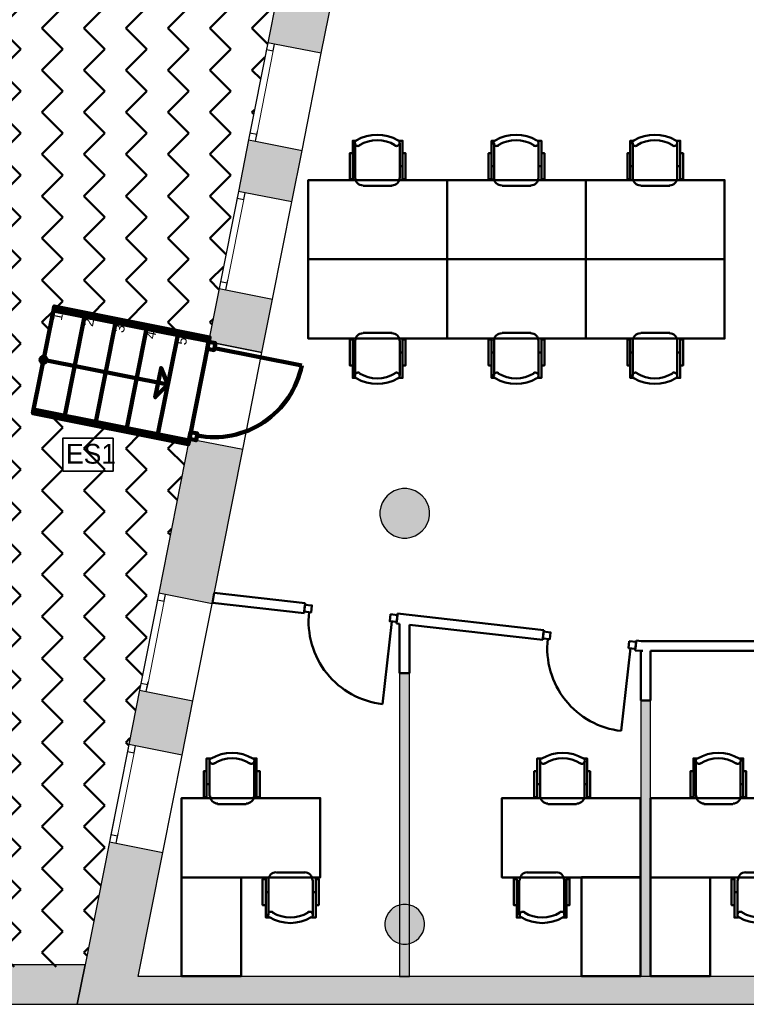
# Model space of a CAD drawing. Header units: metres. Extents: x -1 to 474, y -6 to 65.
# Tile 6 of 15: x 397.1 to 404.44, y 12.84 to 22.79. Entities that reach past the tile are written whole.
import ezdxf

# ---------------------------------------------------------------- set-up
doc = ezdxf.new("R2010")
doc.units = ezdxf.units.M
doc.linetypes.add('CONTINUA', pattern=[0])
doc.linetypes.add('PUNKT', pattern=[6.35, 0, -6.35])
for name, color, linetype, lineweight in [('3D P1 MURS EXISTENTS', 7, 'CONTINUA', 25), ('3D P1 MURS NOUS', 7, 'CONTINUA', 25), ('3D P1 PILAR', 7, 'CONTINUA', 25), ('DISPOSICIÓ ESCALA EX. P1', 7, 'CONTINUA', 25), ('P1 MOBLES', 7, 'CONTINUA', 25)]:
    doc.layers.add(name, color=color, linetype=linetype, lineweight=lineweight)
doc.styles.add('ARIAL', font='arial.ttf')
doc.styles.add('Century Gothic', font='txt')

# ---------------------------------------------------------------- blocks, each defined once
blk = doc.blocks.new('_CLOSEDFILLED')
at = {"color": 0, "linetype": 'ByBlock', "lineweight": -2}
blk.add_solid([(-1, 0), (0, 0), (-1, 0)], dxfattribs=at)
blk = doc.blocks.new('OBJETO_COMPLEJO_14')
at = {"layer": 'P1 MOBLES', "color": 202, "linetype": 'CONTINUA', "lineweight": 50, "transparency": 33554687}
for p, q in [((400.4877, 21.1862), (400.4877, 21.5375)), ((400.9364, 21.5375), (400.9364, 21.1862)), ((400.4623, 21.3047), (400.4877, 21.3047)), ((400.9661, 21.3047), (400.9364, 21.3047)), ((400.8602, 21.1057), (400.5681, 21.1057))]:
    blk.add_line(p, q, dxfattribs=at)
for points in [[(400.4623, 21.4359), (400.4327, 21.4359), (400.4327, 21.1735), (400.4623, 21.1735), (400.4623, 21.5629), (400.5004, 21.5629)], [(400.4969, 21.5673), (400.492, 21.5632), (400.4881, 21.5584), (400.4852, 21.553), (400.4835, 21.5473), (400.4828, 21.5412), (400.4833, 21.5352), (400.4851, 21.5292), (400.488, 21.5235), (400.492, 21.5186), (400.4968, 21.5146), (400.5022, 21.5117), (400.5079, 21.5099), (400.514, 21.5092), (400.52, 21.5097), (400.526, 21.5113), (400.5317, 21.5142)], [(400.8869, 21.5142), (400.8926, 21.5113), (400.8986, 21.5097), (400.9046, 21.5092), (400.9107, 21.5099), (400.9164, 21.5117), (400.9218, 21.5146), (400.9266, 21.5186), (400.9306, 21.5235), (400.9335, 21.5292), (400.9353, 21.5352), (400.9358, 21.5412), (400.9352, 21.5473), (400.9334, 21.553), (400.9305, 21.5584), (400.9266, 21.5632), (400.9217, 21.5673)], [(400.9661, 21.4359), (400.9957, 21.4359), (400.9957, 21.1735), (400.9661, 21.1735), (400.9661, 21.5629), (400.9237, 21.5629)], [(400.4871, 21.1896), (400.4887, 21.1738), (400.4932, 21.1591), (400.5004, 21.1458), (400.51, 21.1342), (400.5216, 21.1246), (400.5349, 21.1174), (400.5496, 21.1129), (400.5654, 21.1113)], [(400.8575, 21.1113), (400.8733, 21.1129), (400.888, 21.1174), (400.9013, 21.1246), (400.9128, 21.1342), (400.9224, 21.1458), (400.9296, 21.1591), (400.9342, 21.1738), (400.9358, 21.1896)]]:
    blk.add_lwpolyline(points, dxfattribs=at)
blk.add_lwpolyline([(401.4148, 20.3649), (400.0136, 20.3649), (400.0136, 21.165), (401.4148, 21.165), (401.4148, 20.3649)], close=True, dxfattribs=at)
for centre, radius, start, end in [((400.7094, 21.2068), 0.4167, 59.57383, 120.44578), ((400.7094, 21.228), 0.3405, 58.2581, 121.76492)]:
    blk.add_arc(centre, radius, start, end, dxfattribs=at)
blk = doc.blocks.new('OBJETO_COMPLEJO_15')
at = {"layer": 'P1 MOBLES', "color": 202, "linetype": 'CONTINUA', "lineweight": 50, "transparency": 33554687}
for p, q in [((400.8602, 19.6241), (400.5681, 19.6241)), ((400.4877, 19.5437), (400.4877, 19.1923)), ((400.9364, 19.1923), (400.9364, 19.5437)), ((400.4623, 19.4252), (400.4877, 19.4252)), ((400.9661, 19.4252), (400.9364, 19.4252))]:
    blk.add_line(p, q, dxfattribs=at)
blk.add_lwpolyline([(401.4148, 20.3649), (400.0136, 20.3649), (400.0136, 19.5649), (401.4148, 19.5649), (401.4148, 20.3649)], close=True, dxfattribs=at)
for points in [[(400.4871, 19.5403), (400.4887, 19.5561), (400.4932, 19.5708), (400.5004, 19.5841), (400.51, 19.5957), (400.5216, 19.6052), (400.5349, 19.6124), (400.5496, 19.617), (400.5654, 19.6186)], [(400.8575, 19.6186), (400.8733, 19.617), (400.888, 19.6124), (400.9013, 19.6052), (400.9128, 19.5957), (400.9224, 19.5841), (400.9296, 19.5708), (400.9342, 19.5561), (400.9358, 19.5403)], [(400.4623, 19.2939), (400.4327, 19.2939), (400.4327, 19.5564), (400.4623, 19.5564), (400.4623, 19.1669), (400.5004, 19.1669)], [(400.9661, 19.2939), (400.9957, 19.2939), (400.9957, 19.5564), (400.9661, 19.5564), (400.9661, 19.1669), (400.9237, 19.1669)], [(400.4969, 19.1625), (400.492, 19.1666), (400.4881, 19.1714), (400.4852, 19.1768), (400.4835, 19.1826), (400.4828, 19.1886), (400.4833, 19.1947), (400.4851, 19.2007), (400.488, 19.2063), (400.492, 19.2113), (400.4968, 19.2152), (400.5022, 19.2181), (400.5079, 19.22), (400.514, 19.2207), (400.52, 19.2202), (400.526, 19.2185), (400.5317, 19.2156)], [(400.8869, 19.2156), (400.8926, 19.2185), (400.8986, 19.2202), (400.9046, 19.2207), (400.9107, 19.22), (400.9164, 19.2181), (400.9218, 19.2152), (400.9266, 19.2113), (400.9306, 19.2063), (400.9335, 19.2007), (400.9353, 19.1947), (400.9358, 19.1886), (400.9352, 19.1826), (400.9334, 19.1768), (400.9305, 19.1714), (400.9266, 19.1666), (400.9217, 19.1625)]]:
    blk.add_lwpolyline(points, dxfattribs=at)
for centre, radius, start, end in [((400.7094, 19.5019), 0.3405, 238.23508, 301.7419), ((400.7094, 19.5231), 0.4167, 239.55422, 300.42617)]:
    blk.add_arc(centre, radius, start, end, dxfattribs=at)
blk = doc.blocks.new('OBJETO_COMPLEJO_16')
at = {"layer": 'P1 MOBLES', "color": 202, "linetype": 'CONTINUA', "lineweight": 50, "transparency": 33554687}
for p, q in [((401.8889, 21.1862), (401.8889, 21.5375)), ((402.3376, 21.5375), (402.3376, 21.1862)), ((401.8635, 21.3047), (401.8889, 21.3047)), ((402.3672, 21.3047), (402.3376, 21.3047)), ((402.2614, 21.1057), (401.9693, 21.1057))]:
    blk.add_line(p, q, dxfattribs=at)
for points in [[(401.8635, 21.4359), (401.8339, 21.4359), (401.8339, 21.1735), (401.8635, 21.1735), (401.8635, 21.5629), (401.9016, 21.5629)], [(401.8981, 21.5673), (401.8932, 21.5632), (401.8892, 21.5584), (401.8864, 21.553), (401.8846, 21.5473), (401.884, 21.5412), (401.8845, 21.5352), (401.8862, 21.5292), (401.8892, 21.5235), (401.8932, 21.5186), (401.898, 21.5146), (401.9034, 21.5117), (401.9091, 21.5099), (401.9151, 21.5092), (401.9212, 21.5097), (401.9272, 21.5113), (401.9329, 21.5142)], [(402.2881, 21.5142), (402.2938, 21.5113), (402.2997, 21.5097), (402.3058, 21.5092), (402.3118, 21.5099), (402.3176, 21.5117), (402.323, 21.5146), (402.3278, 21.5186), (402.3318, 21.5235), (402.3347, 21.5292), (402.3364, 21.5352), (402.337, 21.5412), (402.3363, 21.5473), (402.3346, 21.553), (402.3317, 21.5584), (402.3278, 21.5632), (402.3229, 21.5673)], [(402.3672, 21.4359), (402.3969, 21.4359), (402.3969, 21.1735), (402.3672, 21.1735), (402.3672, 21.5629), (402.3249, 21.5629)], [(401.8882, 21.1896), (401.8898, 21.1738), (401.8944, 21.1591), (401.9016, 21.1458), (401.9112, 21.1342), (401.9228, 21.1246), (401.9361, 21.1174), (401.9508, 21.1129), (401.9666, 21.1113)], [(402.2587, 21.1113), (402.2744, 21.1129), (402.2891, 21.1174), (402.3024, 21.1246), (402.314, 21.1342), (402.3236, 21.1458), (402.3308, 21.1591), (402.3354, 21.1738), (402.337, 21.1896)]]:
    blk.add_lwpolyline(points, dxfattribs=at)
blk.add_lwpolyline([(402.8159, 20.3649), (401.4148, 20.3649), (401.4148, 21.165), (402.8159, 21.165), (402.8159, 20.3649)], close=True, dxfattribs=at)
for centre, radius, start, end in [((402.1106, 21.2068), 0.4167, 59.57383, 120.44578), ((402.1106, 21.228), 0.3405, 58.2581, 121.76492)]:
    blk.add_arc(centre, radius, start, end, dxfattribs=at)
blk = doc.blocks.new('OBJETO_COMPLEJO_17')
at = {"layer": 'P1 MOBLES', "color": 202, "linetype": 'CONTINUA', "lineweight": 50, "transparency": 33554687}
for p, q in [((402.2614, 19.6241), (401.9693, 19.6241)), ((401.8889, 19.5437), (401.8889, 19.1923)), ((402.3376, 19.1923), (402.3376, 19.5437)), ((401.8635, 19.4252), (401.8889, 19.4252)), ((402.3672, 19.4252), (402.3376, 19.4252))]:
    blk.add_line(p, q, dxfattribs=at)
blk.add_lwpolyline([(402.8159, 20.3649), (401.4148, 20.3649), (401.4148, 19.5649), (402.8159, 19.5649), (402.8159, 20.3649)], close=True, dxfattribs=at)
for points in [[(401.8882, 19.5403), (401.8898, 19.5561), (401.8944, 19.5708), (401.9016, 19.5841), (401.9112, 19.5957), (401.9228, 19.6052), (401.9361, 19.6124), (401.9508, 19.617), (401.9666, 19.6186)], [(402.2587, 19.6186), (402.2744, 19.617), (402.2891, 19.6124), (402.3024, 19.6052), (402.314, 19.5957), (402.3236, 19.5841), (402.3308, 19.5708), (402.3354, 19.5561), (402.337, 19.5403)], [(401.8635, 19.2939), (401.8339, 19.2939), (401.8339, 19.5564), (401.8635, 19.5564), (401.8635, 19.1669), (401.9016, 19.1669)], [(402.3672, 19.2939), (402.3969, 19.2939), (402.3969, 19.5564), (402.3672, 19.5564), (402.3672, 19.1669), (402.3249, 19.1669)], [(401.8981, 19.1625), (401.8932, 19.1666), (401.8892, 19.1714), (401.8864, 19.1768), (401.8846, 19.1826), (401.884, 19.1886), (401.8845, 19.1947), (401.8862, 19.2007), (401.8892, 19.2063), (401.8932, 19.2113), (401.898, 19.2152), (401.9034, 19.2181), (401.9091, 19.22), (401.9151, 19.2207), (401.9212, 19.2202), (401.9272, 19.2185), (401.9329, 19.2156)], [(402.2881, 19.2156), (402.2938, 19.2185), (402.2997, 19.2202), (402.3058, 19.2207), (402.3118, 19.22), (402.3176, 19.2181), (402.323, 19.2152), (402.3278, 19.2113), (402.3318, 19.2063), (402.3347, 19.2007), (402.3364, 19.1947), (402.337, 19.1886), (402.3363, 19.1826), (402.3346, 19.1768), (402.3317, 19.1714), (402.3278, 19.1666), (402.3229, 19.1625)]]:
    blk.add_lwpolyline(points, dxfattribs=at)
for centre, radius, start, end in [((402.1106, 19.5019), 0.3405, 238.23508, 301.7419), ((402.1106, 19.5231), 0.4167, 239.55422, 300.42617)]:
    blk.add_arc(centre, radius, start, end, dxfattribs=at)
blk = doc.blocks.new('OBJETO_COMPLEJO_18')
at = {"layer": 'P1 MOBLES', "color": 202, "linetype": 'CONTINUA', "lineweight": 50, "transparency": 33554687}
for p, q in [((403.2901, 21.1862), (403.2901, 21.5375)), ((403.7388, 21.5375), (403.7388, 21.1862)), ((403.2647, 21.3047), (403.2901, 21.3047)), ((403.7684, 21.3047), (403.7388, 21.3047)), ((403.6626, 21.1057), (403.3705, 21.1057))]:
    blk.add_line(p, q, dxfattribs=at)
for points in [[(403.2647, 21.4359), (403.235, 21.4359), (403.235, 21.1735), (403.2647, 21.1735), (403.2647, 21.5629), (403.3028, 21.5629)], [(403.2993, 21.5673), (403.2943, 21.5632), (403.2904, 21.5584), (403.2876, 21.553), (403.2858, 21.5473), (403.2852, 21.5412), (403.2857, 21.5352), (403.2874, 21.5292), (403.2904, 21.5235), (403.2944, 21.5186), (403.2992, 21.5146), (403.3045, 21.5117), (403.3103, 21.5099), (403.3163, 21.5092), (403.3224, 21.5097), (403.3284, 21.5113), (403.3341, 21.5142)], [(403.6893, 21.5142), (403.695, 21.5113), (403.7009, 21.5097), (403.707, 21.5092), (403.713, 21.5099), (403.7188, 21.5117), (403.7242, 21.5146), (403.7289, 21.5186), (403.7329, 21.5235), (403.7359, 21.5292), (403.7376, 21.5352), (403.7381, 21.5412), (403.7375, 21.5473), (403.7358, 21.553), (403.7329, 21.5584), (403.729, 21.5632), (403.7241, 21.5673)], [(403.7684, 21.4359), (403.798, 21.4359), (403.798, 21.1735), (403.7684, 21.1735), (403.7684, 21.5629), (403.7261, 21.5629)], [(403.2894, 21.1896), (403.291, 21.1738), (403.2956, 21.1591), (403.3028, 21.1458), (403.3124, 21.1342), (403.3239, 21.1246), (403.3372, 21.1174), (403.3519, 21.1129), (403.3677, 21.1113)], [(403.6598, 21.1113), (403.6756, 21.1129), (403.6903, 21.1174), (403.7036, 21.1246), (403.7152, 21.1342), (403.7248, 21.1458), (403.732, 21.1591), (403.7366, 21.1738), (403.7381, 21.1896)]]:
    blk.add_lwpolyline(points, dxfattribs=at)
blk.add_lwpolyline([(404.2171, 20.3649), (402.8159, 20.3649), (402.8159, 21.165), (404.2171, 21.165), (404.2171, 20.3649)], close=True, dxfattribs=at)
for centre, radius, start, end in [((403.5117, 21.2068), 0.4167, 59.57383, 120.44578), ((403.5117, 21.228), 0.3405, 58.2581, 121.76492)]:
    blk.add_arc(centre, radius, start, end, dxfattribs=at)
blk = doc.blocks.new('OBJETO_COMPLEJO_19')
at = {"layer": 'P1 MOBLES', "color": 202, "linetype": 'CONTINUA', "lineweight": 50, "transparency": 33554687}
for p, q in [((403.6626, 19.6241), (403.3705, 19.6241)), ((403.2901, 19.5437), (403.2901, 19.1923)), ((403.7388, 19.1923), (403.7388, 19.5437)), ((403.2647, 19.4252), (403.2901, 19.4252)), ((403.7684, 19.4252), (403.7388, 19.4252))]:
    blk.add_line(p, q, dxfattribs=at)
blk.add_lwpolyline([(404.2171, 20.3649), (402.8159, 20.3649), (402.8159, 19.5649), (404.2171, 19.5649), (404.2171, 20.3649)], close=True, dxfattribs=at)
for points in [[(403.2894, 19.5403), (403.291, 19.5561), (403.2956, 19.5708), (403.3028, 19.5841), (403.3124, 19.5957), (403.3239, 19.6052), (403.3372, 19.6124), (403.3519, 19.617), (403.3677, 19.6186)], [(403.6598, 19.6186), (403.6756, 19.617), (403.6903, 19.6124), (403.7036, 19.6052), (403.7152, 19.5957), (403.7248, 19.5841), (403.732, 19.5708), (403.7366, 19.5561), (403.7381, 19.5403)], [(403.2647, 19.2939), (403.235, 19.2939), (403.235, 19.5564), (403.2647, 19.5564), (403.2647, 19.1669), (403.3028, 19.1669)], [(403.7684, 19.2939), (403.798, 19.2939), (403.798, 19.5564), (403.7684, 19.5564), (403.7684, 19.1669), (403.7261, 19.1669)], [(403.2993, 19.1625), (403.2943, 19.1666), (403.2904, 19.1714), (403.2876, 19.1768), (403.2858, 19.1826), (403.2852, 19.1886), (403.2857, 19.1947), (403.2874, 19.2007), (403.2904, 19.2063), (403.2944, 19.2113), (403.2992, 19.2152), (403.3045, 19.2181), (403.3103, 19.22), (403.3163, 19.2207), (403.3224, 19.2202), (403.3284, 19.2185), (403.3341, 19.2156)], [(403.6893, 19.2156), (403.695, 19.2185), (403.7009, 19.2202), (403.707, 19.2207), (403.713, 19.22), (403.7188, 19.2181), (403.7242, 19.2152), (403.7289, 19.2113), (403.7329, 19.2063), (403.7359, 19.2007), (403.7376, 19.1947), (403.7381, 19.1886), (403.7375, 19.1826), (403.7358, 19.1768), (403.7329, 19.1714), (403.729, 19.1666), (403.7241, 19.1625)]]:
    blk.add_lwpolyline(points, dxfattribs=at)
for centre, radius, start, end in [((403.5117, 19.5019), 0.3405, 238.23508, 301.7419), ((403.5117, 19.5231), 0.4167, 239.55422, 300.42617)]:
    blk.add_arc(centre, radius, start, end, dxfattribs=at)

msp = doc.modelspace()

# ---------------------------------------------------------------- hatches: boundary and pattern name
at = {"layer": '3D P1 MURS EXISTENTS', "linetype": 'CONTINUA', "lineweight": 18, "true_color": 0xa0a0a0, "transparency": 33554687}
for points in [[(399.9162, 24.1222), (399.6053, 22.5527), (400.1448, 22.4458), (400.4557, 24.0153)], [(399.3077, 21.0509), (399.8472, 20.9441), (399.9504, 21.4649), (399.4109, 21.5718)], [(399.6529, 19.9631), (399.1134, 20.07), (399.0065, 19.5305), (399.546, 19.4236)], [(398.8121, 18.5496), (398.5038, 16.9935), (399.0434, 16.8866), (399.3517, 18.4427)], [(398.7402, 15.3564), (398.849, 15.9057), (398.3095, 16.0126), (398.2007, 15.4633)], [(398.0063, 14.4823), (397.681, 12.8406), (398.2417, 12.8406), (398.5458, 14.3754)], [(391.8997, 12.8406), (397.681, 12.8406), (397.7603, 13.2406), (391.8997, 13.2406)], [(398.2417, 12.8406), (423.6575, 12.8406), (423.7155, 13.1206), (398.2972, 13.1206)]]:
    msp.add_hatch(color=253, dxfattribs=at).paths.add_polyline_path(points)
at = {"layer": '3D P1 MURS NOUS', "linetype": 'CONTINUA', "lineweight": 18, "true_color": 0x006e00, "transparency": 33554687}
for points in [[(400.936, 16.1836), (400.936, 13.1206), (401.036, 13.1206), (401.036, 16.1836)], [(403.3696, 15.9095), (403.3696, 13.1237), (403.4696, 13.1237), (403.4696, 15.9095)]]:
    msp.add_hatch(color=96, dxfattribs=at).paths.add_polyline_path(points)
at = {"layer": '3D P1 PILAR', "linetype": 'CONTINUA', "lineweight": 18, "transparency": 33554687}
for points in [[(401.0088, 18.0491), (400.9651, 18.0491), (400.9221, 18.0416), (400.8811, 18.0266), (400.8432, 18.0048), (400.8098, 17.9767), (400.7817, 17.9432), (400.7598, 17.9054), (400.7449, 17.8643), (400.7373, 17.8213), (400.7373, 17.7776), (400.7449, 17.7346), (400.7598, 17.6935), (400.7817, 17.6557), (400.8098, 17.6222), (400.8432, 17.5942), (400.8811, 17.5723), (400.9221, 17.5574), (400.9651, 17.5498), (401.0088, 17.5498), (401.0519, 17.5574), (401.0929, 17.5723), (401.1307, 17.5942), (401.1642, 17.6222), (401.1923, 17.6557), (401.2141, 17.6935), (401.2291, 17.7346), (401.2367, 17.7776), (401.2367, 17.8213), (401.2291, 17.8643), (401.2141, 17.9054), (401.1923, 17.9432), (401.1642, 17.9767), (401.1307, 18.0048), (401.0929, 18.0266), (401.0519, 18.0416)], [(401.0045, 13.8492), (400.9695, 13.8492), (400.9351, 13.8431), (400.9022, 13.8312), (400.872, 13.8137), (400.8452, 13.7912), (400.8227, 13.7645), (400.8053, 13.7342), (400.7933, 13.7014), (400.7872, 13.6669), (400.7872, 13.632), (400.7933, 13.5976), (400.8053, 13.5647), (400.8227, 13.5345), (400.8452, 13.5077), (400.872, 13.4852), (400.9022, 13.4677), (400.9351, 13.4558), (400.9695, 13.4497), (401.0045, 13.4497), (401.0389, 13.4558), (401.0717, 13.4677), (401.102, 13.4852), (401.1288, 13.5077), (401.1512, 13.5345), (401.1687, 13.5647), (401.1807, 13.5976), (401.1867, 13.632), (401.1867, 13.6669), (401.1807, 13.7014), (401.1687, 13.7342), (401.1512, 13.7645), (401.1288, 13.7912), (401.102, 13.8137), (401.0717, 13.8312), (401.0389, 13.8431)]]:
    msp.add_hatch(color=9, dxfattribs=at).paths.add_polyline_path(points)
at = {"layer": 'P1 MOBLES', "linetype": 'CONTINUA', "lineweight": 50, "transparency": 33554687}
h = msp.add_hatch(dxfattribs=at)
h.set_pattern_fill('TRAMA', color=202, scale=0.3, angle=135, style=0, pattern_type=2)
h.set_pattern_definition([(135, (-0.84853, 6e-17), (-0.42426407, 3e-17), [0.3, -0.3]), (225, (-0.84853, 6e-17), (-7e-17, -0.42426407), [0.3, -0.3])])
h.paths.add_polyline_path([(400.4234, 26.6821), (400.6941, 28.0485), (394.4398, 28.0485), (394.4398, 13.2195), (397.7561, 13.2195), (398.8018, 18.4972), (397.2323, 18.8081), (397.446, 19.8872), (399.0155, 19.5762), (400.2096, 25.603), (398.6401, 25.914), (398.8539, 26.993)], flags=0)

# ---------------------------------------------------------------- linework, layer by layer
at = {"layer": '3D P1 MURS EXISTENTS', "color": 7, "linetype": 'CONTINUA', "lineweight": 25, "transparency": 33554687}
for p, q in [((399.9162, 24.1222), (399.6053, 22.5527)), ((400.1448, 22.4458), (400.4557, 24.0153)), ((399.6053, 22.5527), (399.4109, 21.5718)), ((399.6739, 22.5391), (399.6053, 22.5527)), ((400.1448, 22.4458), (399.6739, 22.5391)), ((399.9504, 21.4649), (400.1448, 22.4458)), ((399.4109, 21.5718), (399.3077, 21.0509)), ((399.4109, 21.5718), (399.4796, 21.5582)), ((399.4796, 21.5582), (399.9504, 21.4649)), ((399.8472, 20.9441), (399.9504, 21.4649)), ((399.3077, 21.0509), (399.1134, 20.07)), ((399.3764, 21.0373), (399.3077, 21.0509)), ((399.8472, 20.9441), (399.3764, 21.0373)), ((399.6529, 19.9631), (399.8472, 20.9441)), ((399.1134, 20.07), (399.0065, 19.5305)), ((399.1134, 20.07), (399.182, 20.0564)), ((399.182, 20.0564), (399.6529, 19.9631)), ((399.546, 19.4236), (399.6529, 19.9631)), ((399.0065, 19.5305), (399.546, 19.4236)), ((398.8121, 18.5496), (398.5038, 16.9935)), ((399.3517, 18.4427), (398.8121, 18.5496)), ((399.0434, 16.8866), (399.3517, 18.4427)), ((398.5038, 16.9935), (398.3095, 16.0126)), ((398.5725, 16.9799), (398.5038, 16.9935)), ((399.0434, 16.8866), (398.5725, 16.9799)), ((398.849, 15.9057), (399.0434, 16.8866)), ((398.3095, 16.0126), (398.2007, 15.4633)), ((398.3095, 16.0126), (398.3782, 15.999)), ((398.3782, 15.999), (398.849, 15.9057)), ((398.7402, 15.3564), (398.849, 15.9057)), ((398.2007, 15.4633), (398.0063, 14.4823)), ((398.2693, 15.4497), (398.2007, 15.4633)), ((398.7402, 15.3564), (398.2693, 15.4497)), ((398.5458, 14.3754), (398.7402, 15.3564)), ((398.0063, 14.4823), (397.7603, 13.2406)), ((398.0063, 14.4823), (398.075, 14.4687)), ((398.075, 14.4687), (398.5458, 14.3754)), ((398.2972, 13.1206), (398.5458, 14.3754)), ((397.7603, 13.2406), (394.4398, 13.2406)), ((397.681, 12.8406), (397.7603, 13.2406)), ((397.7603, 13.2406), (397.681, 12.8406)), ((423.7155, 13.1206), (398.2972, 13.1206)), ((391.8997, 12.8406), (397.681, 12.8406)), ((397.681, 12.8406), (398.2417, 12.8406)), ((398.2417, 12.8406), (423.6575, 12.8406))]:
    msp.add_line(p, q, dxfattribs=at)
at = {"layer": '3D P1 MURS EXISTENTS', "color": 7, "linetype": 'PUNKT', "lineweight": 25, "transparency": 33554687}
for p, q in [((399.6053, 22.5527), (399.4109, 21.5718)), ((399.4796, 21.5582), (399.6739, 22.5391)), ((399.6739, 22.5391), (399.6053, 22.5527)), ((399.4109, 21.5718), (399.4796, 21.5582)), ((399.3077, 21.0509), (399.1134, 20.07)), ((399.182, 20.0564), (399.3764, 21.0373)), ((399.3764, 21.0373), (399.3077, 21.0509)), ((399.1134, 20.07), (399.182, 20.0564)), ((398.5038, 16.9935), (398.3095, 16.0126)), ((398.3782, 15.999), (398.5725, 16.9799)), ((398.5725, 16.9799), (398.5038, 16.9935)), ((398.3095, 16.0126), (398.3782, 15.999)), ((398.2007, 15.4633), (398.0063, 14.4823)), ((398.075, 14.4687), (398.2693, 15.4497)), ((398.2693, 15.4497), (398.2007, 15.4633)), ((398.0063, 14.4823), (398.075, 14.4687))]:
    msp.add_line(p, q, dxfattribs=at)
at = {"layer": '3D P1 MURS EXISTENTS', "color": 40, "linetype": 'CONTINUA', "lineweight": 18, "transparency": 33554687}
for points in [[(399.5917, 22.484), (399.4245, 21.6404), (399.4932, 21.6268), (399.6603, 22.4704), (399.5917, 22.484)], [(399.2941, 20.9823), (399.127, 20.1387), (399.1956, 20.1251), (399.3628, 20.9687), (399.2941, 20.9823)], [(398.4902, 16.9248), (398.3231, 16.0812), (398.3918, 16.0676), (398.5589, 16.9112), (398.4902, 16.9248)], [(398.1871, 15.3946), (398.0199, 14.551), (398.0886, 14.5374), (398.2557, 15.381), (398.1871, 15.3946)]]:
    msp.add_lwpolyline(points, close=True, dxfattribs=at)
at = {"layer": '3D P1 MURS EXISTENTS', "color": 7, "linetype": 'CONTINUA', "lineweight": 25, "transparency": 33554687}
for points in [[(399.6053, 22.5527), (399.5917, 22.484), (399.6603, 22.4704), (399.6739, 22.5391), (399.6053, 22.5527)], [(399.4245, 21.6404), (399.4109, 21.5718), (399.4796, 21.5582), (399.4932, 21.6268), (399.4245, 21.6404)], [(399.3077, 21.0509), (399.2941, 20.9823), (399.3628, 20.9687), (399.3764, 21.0373), (399.3077, 21.0509)], [(399.127, 20.1387), (399.1134, 20.07), (399.182, 20.0564), (399.1956, 20.1251), (399.127, 20.1387)], [(398.5038, 16.9935), (398.4902, 16.9248), (398.5589, 16.9112), (398.5725, 16.9799), (398.5038, 16.9935)], [(398.3231, 16.0812), (398.3095, 16.0126), (398.3782, 15.999), (398.3918, 16.0676), (398.3231, 16.0812)], [(398.2007, 15.4633), (398.1871, 15.3946), (398.2557, 15.381), (398.2693, 15.4497), (398.2007, 15.4633)], [(398.0199, 14.551), (398.0063, 14.4823), (398.075, 14.4687), (398.0886, 14.5374), (398.0199, 14.551)]]:
    msp.add_lwpolyline(points, close=True, dxfattribs=at)
at = {"layer": '3D P1 MURS NOUS', "color": 240, "linetype": 'CONTINUA', "lineweight": 140, "transparency": 33554687}
for p, q in [((397.44, 19.8497), (397.2405, 18.8494)), ((397.7538, 19.7871), (397.5543, 18.7868)), ((398.0676, 19.7245), (397.8681, 18.7242)), ((398.3815, 19.6619), (398.1819, 18.6616)), ((398.6953, 19.5993), (398.4958, 18.599)), ((399.0654, 19.4679), (399.9473, 19.2931)), ((397.3403, 19.3495), (398.5955, 19.0991))]:
    msp.add_line(p, q, dxfattribs=at)
at = {"layer": '3D P1 MURS NOUS', "color": 7, "linetype": 'CONTINUA', "lineweight": 25, "transparency": 33554687}
for p, q in [((399.546, 19.4236), (399.0065, 19.5305)), ((399.3517, 18.4427), (399.546, 19.4236)), ((400.936, 16.1836), (400.936, 13.1206)), ((401.036, 16.1836), (400.936, 16.1836)), ((401.036, 13.1206), (401.036, 16.1836)), ((403.3696, 15.9095), (403.3696, 13.1237)), ((403.4696, 15.9095), (403.3696, 15.9095)), ((403.4696, 13.1237), (403.4696, 15.9095)), ((400.936, 13.1206), (401.036, 13.1206)), ((403.3696, 13.1237), (403.4696, 13.1237))]:
    msp.add_line(p, q, dxfattribs=at)
at = {"layer": '3D P1 MURS NOUS', "color": 4, "linetype": 'CONTINUA', "lineweight": 50, "transparency": 33554687}
for p, q in [((399.0648, 16.995), (399.0453, 16.8966)), ((399.9816, 16.8917), (399.0648, 16.995)), ((399.0453, 16.8966), (399.9704, 16.7924)), ((399.9816, 16.8917), (399.9704, 16.7924)), ((400.8565, 16.7076), (400.7625, 15.8729)), ((400.9045, 16.6871), (400.9157, 16.7865)), ((402.3914, 16.6203), (400.9157, 16.7865)), ((400.9045, 16.6871), (400.936, 16.6836)), ((400.936, 16.6836), (400.936, 16.1836)), ((401.036, 16.1836), (401.036, 16.6723)), ((401.036, 16.6723), (402.3802, 16.5209)), ((402.3914, 16.6203), (402.3802, 16.5209)), ((403.3146, 16.4179), (403.3249, 16.5095)), ((403.3249, 16.5095), (403.3255, 16.5151)), ((403.3752, 16.5095), (403.3255, 16.5151)), ((404.7972, 16.5095), (403.3752, 16.5095)), ((403.2663, 16.4362), (403.1723, 15.6015)), ((403.3143, 16.4157), (403.3146, 16.4179)), ((403.3143, 16.4157), (403.3696, 16.4095)), ((403.3696, 16.4095), (403.3878, 16.4095)), ((403.3696, 16.4095), (403.3696, 15.9095)), ((403.3898, 16.4092), (403.3696, 16.4095)), ((403.3878, 16.4095), (403.3898, 16.4092)), ((403.4696, 16.4095), (404.7972, 16.4095)), ((403.4696, 15.9095), (403.4696, 16.4095)), ((400.936, 16.1836), (401.036, 16.1836)), ((403.3696, 15.9095), (403.4696, 15.9095))]:
    msp.add_line(p, q, dxfattribs=at)
at = {"layer": '3D P1 MURS NOUS', "color": 240, "linetype": 'CONTINUA', "lineweight": 140, "transparency": 33554687}
for points in [[(397.44, 19.8497), (399.0091, 19.5367), (398.8096, 18.5364), (397.2405, 18.8494), (397.44, 19.8497)], [(397.44, 19.8497), (399.0091, 19.5367), (399.0169, 19.5759), (397.4478, 19.8889), (397.44, 19.8497)], [(398.9929, 19.4618), (399.0065, 19.5305), (399.0752, 19.5169), (399.0615, 19.4482), (398.9929, 19.4618)], [(398.5955, 19.0991), (398.5268, 19.2658), (398.4681, 18.9716), (398.5955, 19.0991)], [(397.2405, 18.8494), (398.8096, 18.5364), (398.8018, 18.4972), (397.2327, 18.8101), (397.2405, 18.8494)], [(398.8123, 18.5505), (398.8259, 18.6192), (398.8946, 18.6056), (398.881, 18.5369), (398.8123, 18.5505)]]:
    msp.add_lwpolyline(points, close=True, dxfattribs=at)
at = {"layer": '3D P1 MURS NOUS', "color": 4, "linetype": 'CONTINUA', "lineweight": 50, "transparency": 33554687}
for points in [[(399.9799, 16.8768), (400.0495, 16.869), (400.0417, 16.7994), (399.9721, 16.8073), (399.9799, 16.8768)], [(400.8445, 16.7794), (400.914, 16.7716), (400.9062, 16.702), (400.8366, 16.7099), (400.8445, 16.7794)], [(402.3897, 16.6054), (402.4593, 16.5975), (402.4514, 16.528), (402.3819, 16.5358), (402.3897, 16.6054)], [(403.2543, 16.508), (403.3238, 16.5002), (403.316, 16.4306), (403.2464, 16.4384), (403.2543, 16.508)]]:
    msp.add_lwpolyline(points, close=True, dxfattribs=at)
at = {"layer": '3D P1 MURS NOUS', "color": 240, "linetype": 'CONTINUA', "lineweight": 140, "transparency": 33554687}
msp.add_circle((397.3403, 19.3495), 0.03, dxfattribs=at)
msp.add_arc((399.0654, 19.4679), 0.899, 258.79336, 348.79336, dxfattribs=at)
at = {"layer": '3D P1 MURS NOUS', "color": 4, "linetype": 'CONTINUA', "lineweight": 50, "transparency": 33554687}
for centre in [(400.8565, 16.7076), (403.2663, 16.4362)]:
    msp.add_arc(centre, 0.84, 173.57296, 263.57296, dxfattribs=at)
at = {"layer": '3D P1 PILAR', "color": 7, "linetype": 'CONTINUA', "lineweight": 25, "transparency": 33554687}
for p, q in [((400.8432, 18.0048), (400.8098, 17.9767)), ((400.8811, 18.0266), (400.8432, 18.0048)), ((400.9221, 18.0416), (400.8811, 18.0266)), ((400.9651, 18.0491), (400.9221, 18.0416)), ((401.0088, 18.0491), (400.9651, 18.0491)), ((401.0519, 18.0416), (401.0088, 18.0491)), ((401.0929, 18.0266), (401.0519, 18.0416)), ((401.1307, 18.0048), (401.0929, 18.0266)), ((401.1642, 17.9767), (401.1307, 18.0048)), ((400.7598, 17.9054), (400.7449, 17.8643)), ((400.7817, 17.9432), (400.7598, 17.9054)), ((400.8098, 17.9767), (400.7817, 17.9432)), ((401.1923, 17.9432), (401.1642, 17.9767)), ((401.2141, 17.9054), (401.1923, 17.9432)), ((401.2291, 17.8643), (401.2141, 17.9054)), ((400.7449, 17.8643), (400.7373, 17.8213)), ((400.7373, 17.8213), (400.7373, 17.7776)), ((401.2367, 17.8213), (401.2291, 17.8643)), ((401.2367, 17.7776), (401.2367, 17.8213)), ((400.7373, 17.7776), (400.7449, 17.7346)), ((400.7449, 17.7346), (400.7598, 17.6935)), ((401.2141, 17.6935), (401.2291, 17.7346)), ((401.2291, 17.7346), (401.2367, 17.7776)), ((400.7598, 17.6935), (400.7817, 17.6557)), ((400.7817, 17.6557), (400.8098, 17.6222)), ((400.8098, 17.6222), (400.8432, 17.5942)), ((401.1307, 17.5942), (401.1642, 17.6222)), ((401.1642, 17.6222), (401.1923, 17.6557)), ((401.1923, 17.6557), (401.2141, 17.6935)), ((400.8432, 17.5942), (400.8811, 17.5723)), ((400.8811, 17.5723), (400.9221, 17.5574)), ((400.9221, 17.5574), (400.9651, 17.5498)), ((400.9651, 17.5498), (401.0088, 17.5498)), ((401.0088, 17.5498), (401.0519, 17.5574)), ((401.0519, 17.5574), (401.0929, 17.5723)), ((401.0929, 17.5723), (401.1307, 17.5942)), ((400.9022, 13.8312), (400.872, 13.8137)), ((400.9351, 13.8431), (400.9022, 13.8312)), ((400.9695, 13.8492), (400.9351, 13.8431)), ((401.0045, 13.8492), (400.9695, 13.8492)), ((401.0389, 13.8431), (401.0045, 13.8492)), ((401.0717, 13.8312), (401.0389, 13.8431)), ((401.102, 13.8137), (401.0717, 13.8312)), ((400.8053, 13.7342), (400.7933, 13.7014)), ((400.8227, 13.7645), (400.8053, 13.7342)), ((400.8452, 13.7912), (400.8227, 13.7645)), ((400.872, 13.8137), (400.8452, 13.7912)), ((401.1288, 13.7912), (401.102, 13.8137)), ((401.1512, 13.7645), (401.1288, 13.7912)), ((401.1687, 13.7342), (401.1512, 13.7645)), ((401.1807, 13.7014), (401.1687, 13.7342)), ((400.7933, 13.7014), (400.7872, 13.6669)), ((400.7872, 13.6669), (400.7872, 13.632)), ((400.7872, 13.632), (400.7933, 13.5976)), ((401.1867, 13.6669), (401.1807, 13.7014)), ((401.1807, 13.5976), (401.1867, 13.632)), ((401.1867, 13.632), (401.1867, 13.6669)), ((400.7933, 13.5976), (400.8053, 13.5647)), ((400.8053, 13.5647), (400.8227, 13.5345)), ((400.8227, 13.5345), (400.8452, 13.5077)), ((401.1288, 13.5077), (401.1512, 13.5345)), ((401.1512, 13.5345), (401.1687, 13.5647)), ((401.1687, 13.5647), (401.1807, 13.5976)), ((400.8452, 13.5077), (400.872, 13.4852)), ((400.872, 13.4852), (400.9022, 13.4677)), ((400.9022, 13.4677), (400.9351, 13.4558)), ((400.9351, 13.4558), (400.9695, 13.4497)), ((400.9695, 13.4497), (401.0045, 13.4497)), ((401.0045, 13.4497), (401.0389, 13.4558)), ((401.0389, 13.4558), (401.0717, 13.4677)), ((401.0717, 13.4677), (401.102, 13.4852)), ((401.102, 13.4852), (401.1288, 13.5077))]:
    msp.add_line(p, q, dxfattribs=at)
at = {"layer": 'DISPOSICIÓ ESCALA EX. P1', "color": 2, "linetype": 'CONTINUA', "lineweight": 35, "transparency": 33554687}
msp.add_lwpolyline([(397.5338, 18.2247), (398.0427, 18.2247), (398.0427, 18.558), (397.5338, 18.558), (397.5338, 18.2247)], dxfattribs=at)
at = {"layer": 'P1 MOBLES', "color": 202, "linetype": 'CONTINUA', "lineweight": 50, "transparency": 33554687}
for p, q in [((399.017, 14.944), (399.017, 15.2995)), ((399.4657, 15.2995), (399.4657, 14.944)), ((402.3546, 14.944), (402.3546, 15.2995)), ((402.8034, 15.2995), (402.8034, 14.944)), ((403.9267, 14.944), (403.9267, 15.2995)), ((404.3755, 15.2995), (404.3755, 14.944)), ((398.9874, 15.0625), (399.017, 15.0625)), ((399.4911, 15.0625), (399.4657, 15.0625)), ((402.325, 15.0625), (402.3546, 15.0625)), ((402.8288, 15.0625), (402.8034, 15.0625)), ((403.9013, 15.0625), (403.9267, 15.0625)), ((404.4051, 15.0625), (404.3755, 15.0625)), ((399.3853, 14.8635), (399.0974, 14.8635)), ((402.7229, 14.8635), (402.4308, 14.8635)), ((404.2993, 14.8635), (404.0072, 14.8635)), ((399.6911, 14.1735), (399.979, 14.1735)), ((402.5155, 14.1735), (402.2234, 14.1735)), ((404.4263, 14.1735), (404.7141, 14.1735)), ((399.6107, 13.7417), (399.6107, 14.0931)), ((400.0594, 14.0931), (400.0594, 13.7417)), ((402.143, 14.0931), (402.143, 13.7417)), ((402.5959, 13.7417), (402.5959, 14.0931)), ((404.3458, 13.7417), (404.3458, 14.0931)), ((399.5853, 13.9746), (399.6107, 13.9746)), ((400.089, 13.9746), (400.0594, 13.9746)), ((402.1176, 13.9746), (402.143, 13.9746)), ((402.6213, 13.9746), (402.5959, 13.9746)), ((404.3162, 13.9746), (404.3458, 13.9746))]:
    msp.add_line(p, q, dxfattribs=at)
for points in [[(398.9874, 15.1937), (398.9577, 15.1937), (398.9577, 14.9313), (398.9874, 14.9313), (398.9874, 15.3249), (399.0297, 15.3249)], [(399.0311, 15.328), (399.0262, 15.324), (399.0222, 15.3192), (399.0194, 15.3138), (399.0176, 15.308), (399.017, 15.3019), (399.0175, 15.2959), (399.0192, 15.2899), (399.0222, 15.2843), (399.0262, 15.2793), (399.031, 15.2753), (399.0364, 15.2724), (399.0421, 15.2706), (399.0481, 15.2699), (399.0542, 15.2704), (399.0602, 15.272), (399.0659, 15.2749)], [(399.4211, 15.2749), (399.4268, 15.272), (399.4327, 15.2704), (399.4388, 15.2699), (399.4448, 15.2706), (399.4506, 15.2724), (399.456, 15.2753), (399.4607, 15.2793), (399.4648, 15.2843), (399.4677, 15.2899), (399.4694, 15.2959), (399.47, 15.3019), (399.4693, 15.308), (399.4676, 15.3138), (399.4647, 15.3192), (399.4608, 15.324), (399.4559, 15.328)], [(399.4911, 15.1937), (399.525, 15.1937), (399.525, 14.9313), (399.4911, 14.9313), (399.4911, 15.3249), (399.453, 15.3249)], [(402.325, 15.1937), (402.2954, 15.1937), (402.2954, 14.9313), (402.325, 14.9313), (402.325, 15.3249), (402.3673, 15.3249)], [(402.3687, 15.328), (402.3638, 15.324), (402.3599, 15.3192), (402.357, 15.3138), (402.3553, 15.308), (402.3546, 15.3019), (402.3552, 15.2959), (402.3569, 15.2899), (402.3598, 15.2843), (402.3639, 15.2793), (402.3686, 15.2753), (402.374, 15.2724), (402.3798, 15.2706), (402.3858, 15.2699), (402.3919, 15.2704), (402.3978, 15.272), (402.4035, 15.2749)], [(402.7587, 15.2749), (402.7644, 15.272), (402.7704, 15.2704), (402.7765, 15.2699), (402.7825, 15.2706), (402.7882, 15.2724), (402.7936, 15.2753), (402.7984, 15.2793), (402.8024, 15.2843), (402.8054, 15.2899), (402.8071, 15.2959), (402.8076, 15.3019), (402.807, 15.308), (402.8052, 15.3138), (402.8024, 15.3192), (402.7984, 15.324), (402.7935, 15.328)], [(402.8288, 15.1937), (402.8584, 15.1937), (402.8584, 14.9313), (402.8288, 14.9313), (402.8288, 15.3249), (402.7907, 15.3249)], [(403.9013, 15.1937), (403.8717, 15.1937), (403.8717, 14.9313), (403.9013, 14.9313), (403.9013, 15.3249), (403.9394, 15.3249)], [(403.9408, 15.328), (403.9359, 15.324), (403.932, 15.3192), (403.9291, 15.3138), (403.9274, 15.308), (403.9267, 15.3019), (403.9273, 15.2959), (403.929, 15.2899), (403.9319, 15.2843), (403.936, 15.2793), (403.9407, 15.2753), (403.9461, 15.2724), (403.9519, 15.2706), (403.9579, 15.2699), (403.964, 15.2704), (403.9699, 15.272), (403.9756, 15.2749)], [(404.3308, 15.2749), (404.3365, 15.272), (404.3425, 15.2704), (404.3486, 15.2699), (404.3546, 15.2706), (404.3603, 15.2724), (404.3657, 15.2753), (404.3705, 15.2793), (404.3745, 15.2843), (404.3775, 15.2899), (404.3792, 15.2959), (404.3797, 15.3019), (404.3791, 15.308), (404.3773, 15.3138), (404.3745, 15.3192), (404.3705, 15.324), (404.3656, 15.328)], [(404.4051, 15.1937), (404.4347, 15.1937), (404.4347, 14.9313), (404.4051, 14.9313), (404.4051, 15.3249), (404.3628, 15.3249)], [(399.0212, 14.9461), (399.0228, 14.9303), (399.0274, 14.9156), (399.0346, 14.9023), (399.0442, 14.8907), (399.0558, 14.8811), (399.0691, 14.8739), (399.0838, 14.8693), (399.0995, 14.8678)], [(399.3874, 14.8678), (399.4032, 14.8693), (399.4179, 14.8739), (399.4312, 14.8811), (399.4428, 14.8907), (399.4523, 14.9023), (399.4596, 14.9156), (399.4641, 14.9303), (399.4657, 14.9461)], [(402.3546, 14.9461), (402.3562, 14.9303), (402.3608, 14.9156), (402.368, 14.9023), (402.3776, 14.8907), (402.3892, 14.8811), (402.4025, 14.8739), (402.4172, 14.8693), (402.433, 14.8678)], [(402.725, 14.8678), (402.7408, 14.8693), (402.7555, 14.8739), (402.7688, 14.8811), (402.7804, 14.8907), (402.79, 14.9023), (402.7972, 14.9156), (402.8018, 14.9303), (402.8034, 14.9461)], [(403.931, 14.9461), (403.9326, 14.9303), (403.9371, 14.9156), (403.9444, 14.9023), (403.9539, 14.8907), (403.9655, 14.8811), (403.9788, 14.8739), (403.9935, 14.8693), (404.0093, 14.8678)], [(404.3014, 14.8678), (404.3172, 14.8693), (404.3319, 14.8739), (404.3452, 14.8811), (404.3568, 14.8907), (404.3663, 14.9023), (404.3735, 14.9156), (404.3781, 14.9303), (404.3797, 14.9461)], [(399.6102, 14.0956), (399.6118, 14.1114), (399.6164, 14.1261), (399.6236, 14.1394), (399.6332, 14.151), (399.6448, 14.1605), (399.6581, 14.1677), (399.6728, 14.1723), (399.6885, 14.1739)], [(399.9764, 14.1739), (399.9922, 14.1723), (400.0069, 14.1677), (400.0202, 14.1605), (400.0318, 14.151), (400.0413, 14.1394), (400.0486, 14.1261), (400.0531, 14.1114), (400.0547, 14.0956)], [(402.2261, 14.1739), (402.2103, 14.1723), (402.1956, 14.1677), (402.1823, 14.1605), (402.1707, 14.151), (402.1611, 14.1394), (402.1539, 14.1261), (402.1494, 14.1114), (402.1478, 14.0956)], [(402.5965, 14.0956), (402.5949, 14.1114), (402.5903, 14.1261), (402.5831, 14.1394), (402.5736, 14.151), (402.562, 14.1605), (402.5487, 14.1677), (402.534, 14.1723), (402.5182, 14.1739)], [(404.429, 14.1739), (404.4132, 14.1723), (404.3985, 14.1677), (404.3852, 14.1605), (404.3736, 14.151), (404.3641, 14.1394), (404.3569, 14.1261), (404.3523, 14.1114), (404.3507, 14.0956)], [(399.5853, 13.8433), (399.5514, 13.8433), (399.5514, 14.1058), (399.5853, 14.1058), (399.5853, 13.7163), (399.6234, 13.7163)], [(400.089, 13.8433), (400.1187, 13.8433), (400.1187, 14.1058), (400.089, 14.1058), (400.089, 13.7163), (400.0467, 13.7163)], [(402.1176, 13.8433), (402.088, 13.8433), (402.088, 14.1058), (402.1176, 14.1058), (402.1176, 13.7163), (402.1599, 13.7163)], [(402.6213, 13.8433), (402.651, 13.8433), (402.651, 14.1058), (402.6213, 14.1058), (402.6213, 13.7163), (402.5832, 13.7163)], [(404.3162, 13.8433), (404.2866, 13.8433), (404.2866, 14.1058), (404.3162, 14.1058), (404.3162, 13.7163), (404.3585, 13.7163)], [(399.6201, 13.7178), (399.6151, 13.7219), (399.6112, 13.7267), (399.6084, 13.7321), (399.6066, 13.7379), (399.606, 13.7439), (399.6065, 13.75), (399.6082, 13.756), (399.6112, 13.7616), (399.6152, 13.7666), (399.62, 13.7705), (399.6253, 13.7734), (399.6311, 13.7753), (399.6371, 13.776), (399.6432, 13.7755), (399.6492, 13.7738), (399.6549, 13.7709)], [(400.0101, 13.7709), (400.0158, 13.7738), (400.0217, 13.7755), (400.0278, 13.776), (400.0338, 13.7753), (400.0396, 13.7734), (400.045, 13.7705), (400.0497, 13.7666), (400.0538, 13.7616), (400.0567, 13.756), (400.0584, 13.75), (400.059, 13.7439), (400.0583, 13.7379), (400.0566, 13.7321), (400.0537, 13.7267), (400.0498, 13.7219), (400.0449, 13.7178)], [(402.1967, 13.7709), (402.191, 13.7738), (402.185, 13.7755), (402.1789, 13.776), (402.1729, 13.7753), (402.1671, 13.7734), (402.1618, 13.7705), (402.157, 13.7666), (402.153, 13.7616), (402.15, 13.756), (402.1483, 13.75), (402.1478, 13.7439), (402.1484, 13.7379), (402.1502, 13.7321), (402.153, 13.7267), (402.1569, 13.7219), (402.1618, 13.7178)], [(402.5867, 13.7178), (402.5916, 13.7219), (402.5955, 13.7267), (402.5983, 13.7321), (402.6001, 13.7379), (402.6007, 13.7439), (402.6002, 13.75), (402.5985, 13.756), (402.5955, 13.7616), (402.5915, 13.7666), (402.5867, 13.7705), (402.5814, 13.7734), (402.5756, 13.7753), (402.5696, 13.776), (402.5635, 13.7755), (402.5575, 13.7738), (402.5518, 13.7709)], [(404.3954, 13.7709), (404.3897, 13.7738), (404.3837, 13.7755), (404.3776, 13.776), (404.3716, 13.7753), (404.3658, 13.7734), (404.3605, 13.7705), (404.3557, 13.7666), (404.3517, 13.7616), (404.3487, 13.756), (404.347, 13.75), (404.3465, 13.7439), (404.3471, 13.7379), (404.3489, 13.7321), (404.3517, 13.7267), (404.3556, 13.7219), (404.3605, 13.7178)]]:
    msp.add_lwpolyline(points, dxfattribs=at)
for points in [[(398.7344, 14.1227), (400.1346, 14.1227), (400.1346, 14.9228), (398.7344, 14.9228), (398.7344, 14.1227)], [(403.368, 14.1227), (401.968, 14.1227), (401.968, 14.9228), (403.368, 14.9228), (403.368, 14.1227)], [(403.4696, 14.1227), (404.8697, 14.1227), (404.8697, 14.9228), (403.4696, 14.9228), (403.4696, 14.1227)], [(399.3355, 13.1237), (398.7344, 13.1237), (398.7344, 14.1227), (399.3355, 14.1227), (399.3355, 13.1237)], [(402.7711, 13.1247), (403.368, 13.1247), (403.368, 14.1237), (402.7711, 14.1237), (402.7711, 13.1247)], [(404.0707, 13.1237), (403.4696, 13.1237), (403.4696, 14.1227), (404.0707, 14.1227), (404.0707, 13.1237)]]:
    msp.add_lwpolyline(points, close=True, dxfattribs=at)
for centre, radius, start, end in [((399.2436, 14.9633), 0.4167, 59.57377, 120.44586), ((399.2436, 14.9845), 0.3405, 58.25811, 121.76536), ((402.5812, 14.9633), 0.4167, 59.57375, 120.44586), ((402.5812, 14.9845), 0.3405, 58.25798, 121.7655), ((404.1533, 14.9633), 0.4167, 59.57377, 120.44589), ((404.1533, 14.9845), 0.3405, 58.25809, 121.76541), ((399.8326, 14.0572), 0.3405, 238.23499, 301.74179), ((402.3742, 14.0572), 0.3405, 238.25823, 301.76503), ((404.5729, 14.0572), 0.3405, 238.25817, 301.76511), ((399.8326, 14.0784), 0.4167, 239.55446, 300.42637), ((402.3742, 14.0784), 0.4167, 239.57366, 300.44551), ((404.5729, 14.0784), 0.4167, 239.57361, 300.44553)]:
    msp.add_arc(centre, radius, start, end, dxfattribs=at)

# ---------------------------------------------------------------- block references
at = {"layer": '3D P1 PILAR', "color": 7, "linetype": 'CONTINUA', "lineweight": 25, "transparency": 33554687, "xscale": 0.0002666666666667, "yscale": 0.0002666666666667, "zscale": 0.0002666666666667}
for p in [(400.987, 17.7995), (400.987, 13.6495)]:
    msp.add_blockref('_CLOSEDFILLED', p, dxfattribs=at)
at = {"layer": 'P1 MOBLES', "color": 202, "linetype": 'CONTINUA', "lineweight": 50, "transparency": 33554687}
for name in ['OBJETO_COMPLEJO_14', 'OBJETO_COMPLEJO_16', 'OBJETO_COMPLEJO_18', 'OBJETO_COMPLEJO_15', 'OBJETO_COMPLEJO_17', 'OBJETO_COMPLEJO_19']:
    msp.add_blockref(name, (0, 0), dxfattribs=at)

# ---------------------------------------------------------------- texts
at = {"layer": '3D P1 MURS NOUS', "color": 240, "linetype": 'CONTINUA', "lineweight": 140, "transparency": 33554687, "char_height": 0.1, "attachment_point": 7, "rotation": 78.71977, "style": 'ARIAL'}
for s, insert, width in [('\\W0.90;1', (397.5241, 19.7428), 0.123438), ('\\W0.99;2', (397.8379, 19.6802), 0.127789), ('\\W0.99;3', (398.1517, 19.6176), 0.127789), ('\\W0.99;4', (398.4655, 19.555), 0.127789), ('\\W0.99;5', (398.7793, 19.4925), 0.127789)]:
    msp.add_mtext(s, dxfattribs=dict(at, insert=insert, width=width))
at = {"layer": 'DISPOSICIÓ ESCALA EX. P1', "color": 2, "linetype": 'CONTINUA', "lineweight": 35, "transparency": 33554687, "insert": (397.5671, 18.298), "char_height": 0.2, "width": 0.542267, "attachment_point": 7, "style": 'Century Gothic'}
msp.add_mtext('ES1', dxfattribs=at)

doc.saveas('drawing.dxf')
